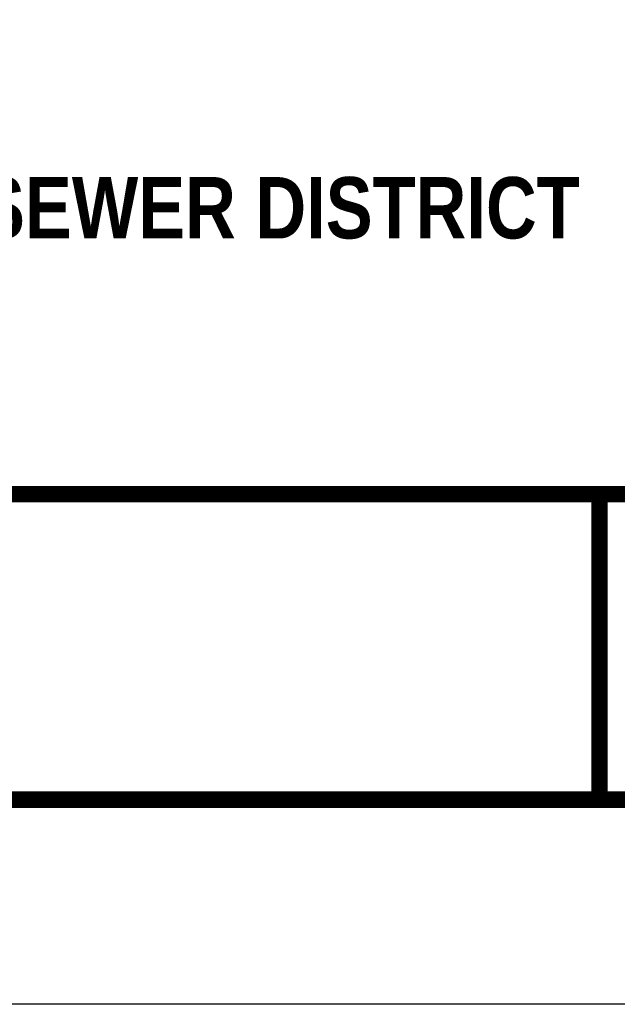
# Model space of a CAD drawing. Extents: x 0.5 to 9, y 11.5 to 22.5.
# Tile 2 of 169: x 5.6 to 7, y 11.5 to 13.9. Entities that reach past the tile are written whole.
import ezdxf
from ezdxf.enums import TextEntityAlignment as Align

# ---------------------------------------------------------------- set-up
doc = ezdxf.new("R2010")
doc.units = 0
doc.header["$MEASUREMENT"] = 0
doc.layers.get('DEFPOINTS').update_dxf_attribs({"linetype": 'CONTINUOUS'})
doc.layers.add('BORDER', color=252, linetype='CONTINUOUS')
doc.layers.add('TEXT', color=255, linetype='CONTINUOUS')
doc.styles.add('TECHNICAL', font='techb___.ttf')

msp = doc.modelspace()

# ---------------------------------------------------------------- linework, layer by layer
at = {"layer": 'BORDER', "color": 7, "const_width": 0.04}
msp.add_lwpolyline([(1, 12), (1, 22), (8.5, 22), (8.5, 12)], close=True, dxfattribs=at)
for points in [[(1, 12.74672), (8.5, 12.74672)], [(7.00001, 12.74672), (7.00001, 12)]]:
    msp.add_lwpolyline(points, dxfattribs=at)
at = {"layer": 'DEFPOINTS', "color": 3, "ltscale": 2}
msp.add_lwpolyline([(0.5, 11.5), (0.5, 22.5), (9, 22.5), (9, 11.5)], close=True, dxfattribs=at)

# ---------------------------------------------------------------- texts
at = {"layer": 'TEXT', "color": 7, "style": 'TECHNICAL'}
msp.add_text('BELMONT COUNTY WATER AND SEWER DISTRICT', height=0.15, dxfattribs=at).set_placement((6.95184, 13.44611), align=Align.MIDDLE_RIGHT)

doc.saveas('drawing.dxf')
